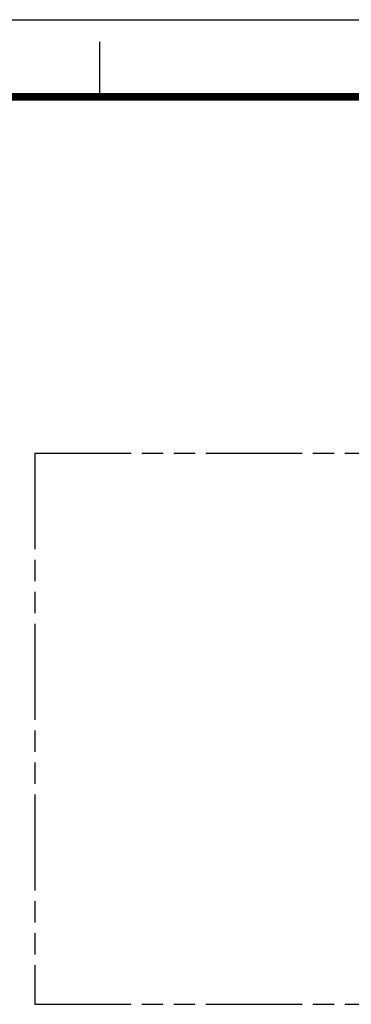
# Model space of a CAD drawing. Header units: millimetres. Extents: x 0 to 210, y 0 to 297.
# Tile 13 of 20: x 49 to 79, y 208 to 297. Entities that reach past the tile are written whole.
import ezdxf

# ---------------------------------------------------------------- set-up
doc = ezdxf.new("R2010")
doc.units = ezdxf.units.MM
doc.header["$LTSCALE"] = 19.36
doc.linetypes.add('PHANTOM', pattern=[0.8, 0.45, -0.05, 0.1, -0.05, 0.1, -0.05])
doc.layers.get('0').update_dxf_attribs({"linetype": 'CONTINUOUS'})
doc.layers.add('DEFAULT_3', color=7, linetype='PHANTOM')

msp = doc.modelspace()

# ---------------------------------------------------------------- linework, layer by layer
at = {"color": 2, "linetype": 'CONTINUOUS'}
for p, q in [((0, 297), (210, 297)), ((56, 290), (56, 295))]:
    msp.add_line(p, q, dxfattribs=at)
at = {"color": 7, "linetype": 'CONTINUOUS', "const_width": 0.7}
msp.add_lwpolyline([(7, 290), (203, 290)], dxfattribs=at)
at = {"layer": 'DEFAULT_3', "color": 7, "linetype": 'PHANTOM'}
for p, q in [((50.12864, 257.68), (50.12864, 207.68)), ((50.12864, 257.68), (150.12864, 257.68)), ((50.12864, 207.68), (150.12864, 207.68))]:
    msp.add_line(p, q, dxfattribs=at)

doc.saveas('drawing.dxf')
